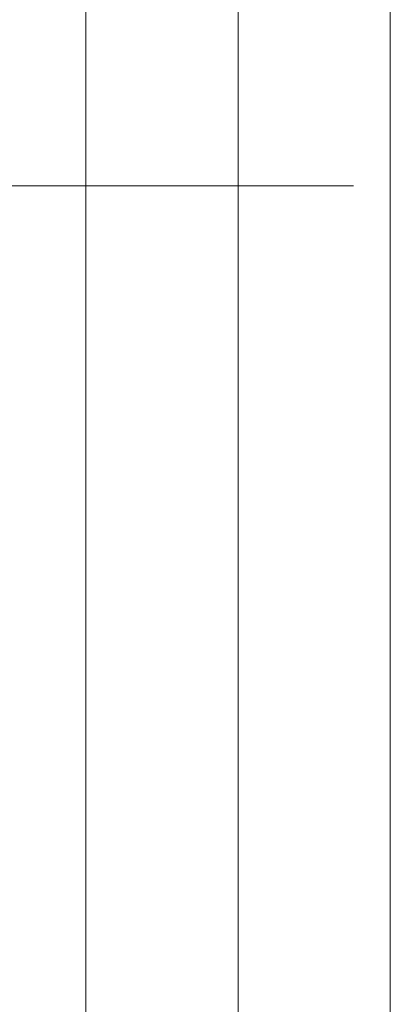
# Model space of a CAD drawing. Header units: millimetres. Extents: x -121 to 29920, y 1231 to 31888.
# Tile 77 of 106: x 13139 to 13200, y 11581 to 11743. Entities that reach past the tile are written whole.
import ezdxf

# ---------------------------------------------------------------- set-up
doc = ezdxf.new("R2010")
doc.units = ezdxf.units.MM
doc.linetypes.add('ADSK_Осевая', pattern=[700, 500, -100, 0, -100])
for name, color, linetype, lineweight in [('P-PIPE-____-CNTR', 3, 'ADSK_Осевая', 20), ('P-PIPE-____-IDEN', 2, 'Continuous', 20), ('P-PIPE-____-OTLN', 3, 'Continuous', 20)]:
    doc.layers.add(name, color=color, linetype=linetype, lineweight=lineweight)

msp = doc.modelspace()

# ---------------------------------------------------------------- linework, layer by layer
at = {"layer": 'P-PIPE-____-CNTR', "color": 9}
for p in [(13175.25, 11967.78), (13175.25, 11956.02)]:
    msp.add_line(p, (13175.25, 11545.16), dxfattribs=at)
at = {"layer": 'P-PIPE-____-IDEN'}
msp.add_line((13194.23, 11715.42), (12511.5, 11715.42), dxfattribs=at)
at = {"layer": 'P-PIPE-____-OTLN', "color": 22}
for p, q in [((13150.25, 12009.5), (13150.25, 11545.16)), ((13200.25, 11545.16), (13200.25, 12009.5))]:
    msp.add_line(p, q, dxfattribs=at)

doc.saveas('drawing.dxf')
